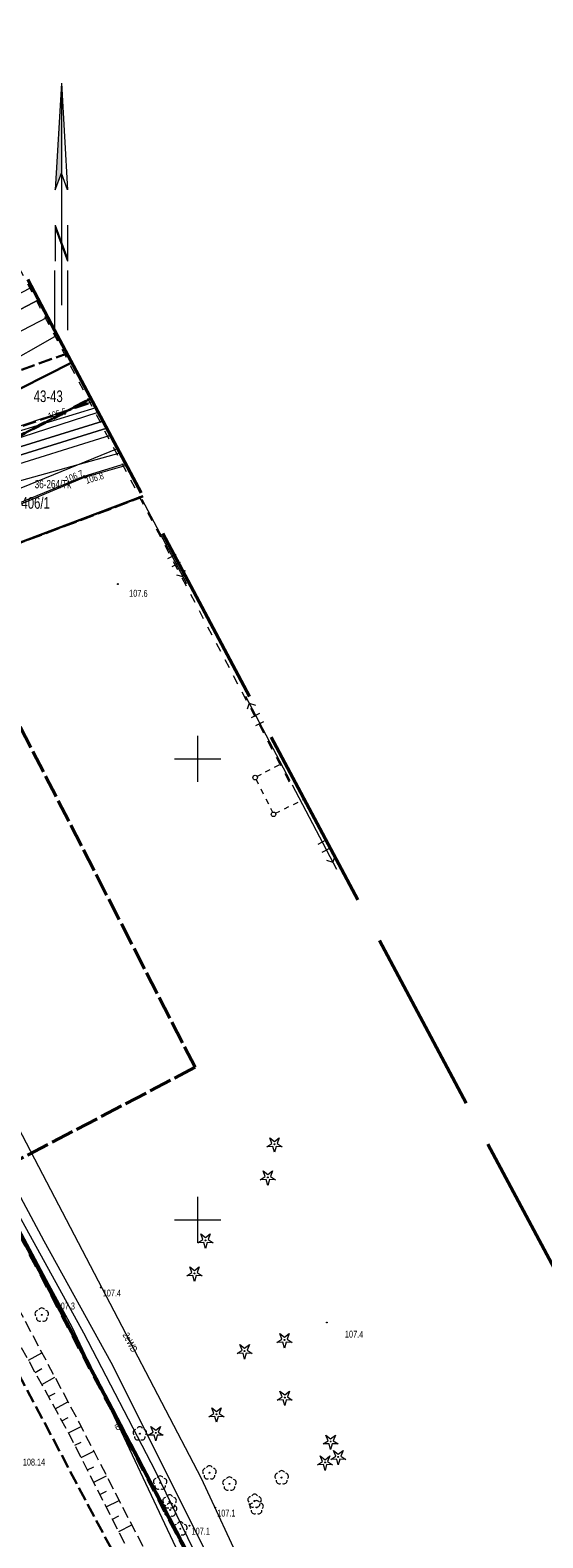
# Model space of a CAD drawing. Header units: metres. Extents: x 7529521 to 7531797, y 5723878 to 5728074.
# Tile 29 of 90: x 7530932 to 7530987, y 5725466 to 5725629. Entities that reach past the tile are written whole.
import ezdxf
from ezdxf.enums import TextEntityAlignment as Align

# ---------------------------------------------------------------- set-up
doc = ezdxf.new("R2010")
doc.units = ezdxf.units.M
for name, pattern in [('11', [3, 2.5, -0.5]), ('2_BUIB12_02', [0]), ('2_KTJZ01', [2, 1.5, -0.5]), ('2_KTPL01', [2, 1.5, -0.5]), ('4_1', [0]), ('4_SUPE02', [2, 1, -1]), ('4_SUPE_01', [0]), ('4_SUPI_01', [0]), ('4_SUPT_01', [0]), ('4_SUPW_01', [0]), ('4_SUSM03_02', [0]), ('GAO', [2.5, 1.5, -1]), ('GDE', [0]), ('GUZ', [1, 0.5, -0.5]), ('L_0_05', [1.75, 1.25, -0.5]), ('L_0_06', [2, 1.5, -0.5]), ('L_0_09', [2.5, 2, -0.5])]:
    doc.linetypes.add(name, pattern=pattern)
doc.layers.get('0').update_dxf_attribs({"color": 252})
for name, color, linetype, lineweight in [('BUIB_L_10', 252, '2_BUIB12_02', 25), ('Dzialki', 80, 'GDE', 30), ('jezdnia', 252, 'L_0_06', 18), ('k', 252, 'Continuous', 18), ('KTJZ_L_0', 251, '2_KTJZ01', 30), ('KTPL_L_0', 252, '2_KTPL01', 18), ('MPZP', 130, '11', 40), ('Numery_dzialek', 80, 'Continuous', 30), ('Numery_uzytkow', 252, 'Continuous', 9), ('RTPW_T_0', 252, 'Continuous', 15), ('skarpa nieumocniona', 252, 'L_0_05', 18), ('SUPE_E_T_1', 240, 'Continuous', 15), ('SUPE_L_0', 240, '4_SUPE_01', 18), ('SUPE_L_1', 240, '4_SUPE_01', 18), ('SUPI_L_0', 252, '4_SUPI_01', 18), ('SUPT_E_T_0', 30, 'Continuous', 15), ('SUPT_L_0', 30, '4_SUPT_01', 18), ('SUPW_L_1', 150, '4_SUPW_01', 18), ('SUSM_L_5', 252, 'Continuous', 18), ('SUTE_T_0', 240, 'Continuous', 18), ('Uzytki', 252, 'GUZ', 18), ('wysokosci_naturalne', 7, 'Continuous', 18), ('wysokosci_sztuczne', 7, 'Continuous', 18)]:
    doc.layers.add(name, color=color, linetype=linetype, lineweight=lineweight)
doc.layers.add('EPGPO_L_0', color=7, linetype='GAO', lineweight=50, true_color=0x940094)
doc.layers.add('zakres', color=7, linetype='L_0_09', lineweight=50, true_color=0xff05ff)
doc.layers.add('Znak północy', color=7, linetype='Continuous')
doc.styles.get("Standard").update_dxf_attribs({"font": 'arial.ttf'})

# ---------------------------------------------------------------- blocks, each defined once
blk = doc.blocks.new('2_RTPW01')
at = {"linetype": 'Continuous'}
blk.add_circle((0, 0), 0.045, dxfattribs=at)
blk = doc.blocks.new('W_POL')
at = {"color": 0, "linetype": 'Continuous', "lineweight": 0}
for p, q in [((0, 13.393), (-0.67, 1.818)), ((0, 13.393), (0, -3.92)), ((0, 13.393), (0.668, 1.818)), ((-0.67, 1.818), (0, 3.636)), ((0.668, 1.818), (0, 3.636)), ((-0.67, -2.007), (-0.67, -5.929)), ((-0.67, -2.007), (0.669, -5.621)), ((-0.67, -2.314), (0.67, -5.929)), ((0.669, -2.007), (0.669, -5.929)), ((0, -3.92), (0, -4.59)), ((0, -4.59), (0, -10.676)), ((-0.755, -6.94), (-0.755, -13.393)), ((0.671, -6.94), (0.671, -13.393))]:
    blk.add_line(p, q, dxfattribs=at)
at = {"color": 0, "linetype": 'Continuous', "lineweight": 0, "extrusion": (0, 0, -1)}
for points in [[(0, 13.393), (0, 3.636), (0.67, 1.818)], [(0, -3.814), (0, -4.122), (0.67, -2.007), (0.67, -2.314)]]:
    blk.add_solid(points, dxfattribs=at)
blk = doc.blocks.new('OBOP02_01')
at = {"linetype": 'Continuous', "lineweight": 18}
blk.add_hatch(color=0, dxfattribs=at).paths.add_polyline_path([(0, -0.1, 1), (0, 0.1, 1)])
at = {"color": 0, "linetype": 'Continuous', "lineweight": 18}
blk.add_circle((0, 0), 0.1, dxfattribs=at)
for centre, radius, start, end in [((-0.77, 0.25), 0.7, 101.6336, 222.6627), ((0, 0.8), 0.7, 29.8459, 150.1541), ((0.77, 0.25), 0.7, 317.3373, 78.3664), ((-0.46, -0.64), 0.71, 174.3693, 292.5572), ((0.46, -0.64), 0.71, 247.4428, 5.6307)]:
    blk.add_arc(centre, radius, start, end, dxfattribs=at)
blk = doc.blocks.new('OBOP01_01')
at = {"linetype": 'Continuous', "lineweight": 18}
blk.add_hatch(color=0, dxfattribs=at).paths.add_polyline_path([(0, -0.1, 1), (0, 0.1, 1)])
at = {"color": 0, "linetype": 'Continuous', "lineweight": 18, "flags": 128}
blk.add_lwpolyline([(0, -1.74), (-0.35, -0.48), (-1.65, -0.54), (-0.57, 0.18), (-1.02, 1.4), (0, 0.6), (1.02, 1.4), (0.57, 0.18), (1.65, -0.54), (0.35, -0.48), (0, -1.74)], dxfattribs=at)
at = {"color": 0, "linetype": 'Continuous', "lineweight": 18}
blk.add_circle((0, 0), 0.1, dxfattribs=at)
blk = doc.blocks.new('RTPW01')
at = {"linetype": 'Continuous', "lineweight": 13}
blk.add_hatch(color=0, dxfattribs=at).paths.add_polyline_path([(0, -0.09, 1), (0, 0.09, 1)])
at = {"color": 0, "linetype": 'Continuous', "lineweight": 13}
blk.add_circle((0, 0), 0.0906, dxfattribs=at)
blk = doc.blocks.new('4_SUPS01_03')
at = {"linetype": 'Continuous'}
blk.add_circle((0, 0), 0.0625, dxfattribs=at)

msp = doc.modelspace()

# ---------------------------------------------------------------- linework, layer by layer
at = {"layer": 'BUIB_L_10', "linetype": '2_BUIB12_02'}
for p, q in [((7530932.81, 5725599.71), (7530933.73, 5725597.87)), ((7530933.73, 5725597.87), (7530933.75, 5725597.88))]:
    msp.add_line(p, q, dxfattribs=at)
at = {"layer": 'Dzialki'}
for p, q in [((7530892.16, 5725570.49), (7530936.35, 5725593)), ((7530938.44, 5725589.07), (7530894.46, 5725566.14)), ((7530926.01, 5725571.69), (7530944.07, 5725578.48)), ((7530897.51, 5725561.74), (7530981.1, 5725402.33))]:
    msp.add_line(p, q, dxfattribs=at)
at = {"layer": 'EPGPO_L_0', "linetype": 'GAO'}
for p, q in [((7530894.46, 5725566.14), (7530938.44, 5725589.07)), ((7531141.5, 5725096.43), (7530897.51, 5725561.74))]:
    msp.add_line(p, q, dxfattribs=at)
at = {"layer": 'jezdnia', "color": 251, "lineweight": 30, "flags": 128}
msp.add_lwpolyline([(7530883.02, 5725573.55), (7530889.55, 5725560.98), (7530893.68, 5725553.2), (7530906.5, 5725528.93), (7530922, 5725499.57), (7530934.25, 5725476.39), (7530943.12, 5725459.66), (7530958.76, 5725430.02), (7530970.59, 5725407.51), (7530981.39, 5725386.98), (7530993.12, 5725364.8), (7531006.18, 5725339.97), (7531018.01, 5725317.55), (7531029.54, 5725295.72), (7531042.9, 5725270.35), (7531055.75, 5725245.83), (7531070.32, 5725218.35), (7531082.24, 5725195.73), (7531093.92, 5725173.38), (7531105.84, 5725150.67), (7531117.04, 5725129.53), (7531128.29, 5725107.99), (7531139.89, 5725086.05), (7531149.27, 5725068.23), (7531153.62, 5725060.18), (7531158.14, 5725051.38), (7531165.6, 5725037.2), (7531175.41, 5725018.6), (7531187.35, 5724995.74), (7531199.26, 5724973.12), (7531211.84, 5724949.3), (7531222.57, 5724928.86), (7531233.84, 5724907.4), (7531246.09, 5724884.1), (7531257.76, 5724861.91), (7531262.24, 5724853.44)], dxfattribs=at)
at = {"layer": 'k', "linetype": 'Continuous', "lineweight": 18, "flags": 128}
for points in [[(7530950, 5725547.5), (7530950, 5725552.5)], [(7530947.5, 5725550), (7530952.5, 5725550)], [(7530950, 5725497.5), (7530950, 5725502.5)], [(7530947.5, 5725500), (7530952.5, 5725500)]]:
    msp.add_lwpolyline(points, dxfattribs=at)
at = {"layer": 'KTJZ_L_0', "linetype": '2_KTJZ01'}
for p, q in [((7530919.59, 5725588.16), (7530935.84, 5725593.96)), ((7530921.58, 5725582.89), (7530938.63, 5725588.71))]:
    msp.add_line(p, q, dxfattribs=at)
at = {"layer": 'KTPL_L_0', "linetype": '2_KTPL01'}
msp.add_line((7530926.1, 5725571.64), (7530944.11, 5725578.41), dxfattribs=at)
at = {"layer": 'MPZP'}
for points in [[(7530949.72, 5725516.55), (7530922.3, 5725570)], [(7530897.69, 5725561.61), (7531042.48, 5725285.35), (7531042.48, 5725285.35)], [(7530949.72, 5725516.55), (7530927.43, 5725504.87)], [(7530927.43, 5725504.87), (7530959, 5725444.64), (7530980.86, 5725455.85)]]:
    msp.add_lwpolyline(points, dxfattribs=at)
at = {"layer": 'skarpa nieumocniona', "color": 252, "lineweight": 18, "flags": 128}
msp.add_lwpolyline([(7531142.9, 5725087.52), (7531149.55, 5725074.88), (7531149.71, 5725073.97), (7531148.16, 5725074.19), (7531141.2, 5725086.69), (7531129.87, 5725108.78), (7531118.46, 5725130.11), (7531107.39, 5725151.39), (7531095.36, 5725174.01), (7531083.61, 5725196.49), (7531071.56, 5725218.8), (7531057.01, 5725246.72), (7531044.19, 5725271.11), (7531030.97, 5725296.42), (7531019.37, 5725318.31), (7531007.54, 5725340.71), (7530994.47, 5725365.47), (7530982.58, 5725387.65), (7530971.81, 5725408.22), (7530959.96, 5725430.76), (7530944.54, 5725460.14), (7530935.92, 5725477.07), (7530923.1, 5725500.31), (7530908, 5725529.49), (7530894.76, 5725553.95), (7530894.48, 5725556.46), (7530909.53, 5725530.24), (7530924.66, 5725501.51), (7530937.16, 5725477.99), (7530945.97, 5725460.9), (7530961.56, 5725431.31), (7530973.28, 5725408.88), (7530984.31, 5725388.08), (7530995.72, 5725366.21), (7531009.02, 5725341.1), (7531020.55, 5725319), (7531032.49, 5725296.85), (7531045.48, 5725272.05), (7531058.53, 5725247.22), (7531073.23, 5725219.7), (7531085.04, 5725197.57), (7531096.74, 5725175), (7531108.78, 5725152.72), (7531120.1, 5725130.93), (7531131.21, 5725109.76)], close=True, dxfattribs=at)
at = {"layer": 'skarpa nieumocniona', "color": 252, "linetype": 'Continuous', "lineweight": 18, "flags": 128}
for points in [[(7530931.67, 5725484.79), (7530933.12, 5725485.59)], [(7530932.39, 5725483.47), (7530933.11, 5725483.87)], [(7530933.12, 5725482.16), (7530934.53, 5725482.94)], [(7530933.84, 5725480.85), (7530934.54, 5725481.23)], [(7530934.56, 5725479.53), (7530935.94, 5725480.29)], [(7530935.29, 5725478.22), (7530935.97, 5725478.59)], [(7530936.01, 5725476.9), (7530937.37, 5725477.6)], [(7530936.69, 5725475.57), (7530937.37, 5725475.91)], [(7530937.37, 5725474.23), (7530938.74, 5725474.93)], [(7530938.05, 5725472.89), (7530938.74, 5725473.24)], [(7530938.73, 5725471.56), (7530940.11, 5725472.26)], [(7530939.41, 5725470.22), (7530940.11, 5725470.57)], [(7530940.09, 5725468.88), (7530941.49, 5725469.59)], [(7530940.77, 5725467.55), (7530941.47, 5725467.9)], [(7530941.45, 5725466.21), (7530942.86, 5725466.93)]]:
    msp.add_lwpolyline(points, dxfattribs=at)
at = {"layer": 'SUPE_L_0', "linetype": '4_SUPE_01'}
for p, q in [((7530943.96, 5725578.17), (7530948.78, 5725569.01)), ((7530946.78, 5725571.74), (7530947.66, 5725572.21)), ((7530947.24, 5725570.86), (7530948.13, 5725571.32)), ((7530948.59, 5725570.44), (7530948.38, 5725569.77)), ((7530947.7, 5725569.97), (7530948.38, 5725569.77)), ((7530955.18, 5725556.81), (7530959.99, 5725547.64)), ((7530955.58, 5725556.04), (7530955.37, 5725555.38)), ((7530955.58, 5725556.04), (7530956.25, 5725555.84)), ((7530955.83, 5725554.49), (7530956.72, 5725554.96)), ((7530956.3, 5725553.61), (7530957.18, 5725554.07)), ((7530960.23, 5725547.2), (7530965.04, 5725538.04)), ((7530963.04, 5725540.77), (7530963.92, 5725541.23)), ((7530963.5, 5725539.88), (7530964.39, 5725540.35)), ((7530963.97, 5725539), (7530964.64, 5725538.8)), ((7530964.85, 5725539.46), (7530964.64, 5725538.8))]:
    msp.add_line(p, q, dxfattribs=at)
at = {"layer": 'SUPE_L_1', "linetype": '4_SUPE02'}
msp.add_line((7530959.94, 5725547.48), (7530853.02, 5725751.17), dxfattribs=at)
at = {"layer": 'SUPE_L_1', "linetype": '4_SUPE_01'}
for p, q in [((7530922.76, 5725589.12), (7530934.78, 5725595.94)), ((7530936.57, 5725588.05), (7530934.78, 5725587.44)), ((7530938.61, 5725588.74), (7530936.57, 5725588.05)), ((7530932.97, 5725586.83), (7530913.27, 5725580.16)), ((7530934.78, 5725587.44), (7530932.97, 5725586.83)), ((7530924.4, 5725576.74), (7530941.31, 5725583.68)), ((7530937.69, 5725580.66), (7530942.18, 5725582.04)), ((7530937.75, 5725580.54), (7530942.27, 5725581.87)), ((7530926.08, 5725575.87), (7530937.69, 5725580.66)), ((7530926.13, 5725575.69), (7530937.75, 5725580.54)), ((7530922.81, 5725524.67), (7530933.17, 5725504.97)), ((7530933.37, 5725497.68), (7530922.36, 5725518.25)), ((7530937.67, 5725487.71), (7530922.89, 5725514.54)), ((7530933.17, 5725504.97), (7530950.37, 5725472.01)), ((7530940.61, 5725484.53), (7530933.37, 5725497.68)), ((7530945.43, 5725472.76), (7530937.67, 5725487.71)), ((7530953.82, 5725458.16), (7530940.61, 5725484.53)), ((7530953.37, 5725456.36), (7530945.43, 5725472.76)), ((7530950.37, 5725472.01), (7530961.27, 5725448.55))]:
    msp.add_line(p, q, dxfattribs=at)
at = {"layer": 'SUPI_L_0', "linetype": '4_SUPI_01'}
for p, q in [((7530904.99, 5725585.22), (7530932.75, 5725599.77)), ((7530905.79, 5725583.28), (7530933.73, 5725597.92)), ((7530922.18, 5725582.08), (7530939.21, 5725587.62)), ((7530939.74, 5725586.63), (7530922.44, 5725581.25)), ((7530922.78, 5725580.45), (7530940.15, 5725585.86)), ((7530923.12, 5725579.66), (7530940.55, 5725585.1))]:
    msp.add_line(p, q, dxfattribs=at)
at = {"layer": 'SUPI_L_0', "linetype": '4_1'}
for p, q in [((7530932.75, 5725599.77), (7530904.99, 5725585.22)), ((7530922.18, 5725582.08), (7530939.21, 5725587.62)), ((7530922.44, 5725581.25), (7530939.74, 5725586.63)), ((7530940.15, 5725585.86), (7530922.78, 5725580.45)), ((7530923.12, 5725579.66), (7530940.55, 5725585.1))]:
    msp.add_line(p, q, dxfattribs=at)
at = {"layer": 'SUPT_L_0', "linetype": '4_SUPT_01'}
for p, q in [((7530938.96, 5725588.09), (7530926.43, 5725584.25)), ((7530941.58, 5725583.16), (7530921.14, 5725577.46)), ((7530926.53, 5725506.75), (7530933.87, 5725492.98)), ((7530933.87, 5725492.98), (7530936.36, 5725488.41)), ((7530936.36, 5725488.41), (7530941.21, 5725478.1)), ((7530941.21, 5725478.1), (7530941.7, 5725477.06)), ((7530941.7, 5725477.06), (7530947.88, 5725463.93))]:
    msp.add_line(p, q, dxfattribs=at)
at = {"layer": 'SUPW_L_1', "linetype": '4_SUPW_01'}
msp.add_line((7530908.43, 5725589), (7530932.02, 5725601.16), dxfattribs=at)
at = {"layer": 'SUPW_L_1', "linetype": '4_1'}
msp.add_line((7530908.43, 5725589), (7530932.02, 5725601.16), dxfattribs=at)
at = {"layer": 'SUSM_L_5', "color": 240, "linetype": '4_SUSM03_02'}
for p, q in [((7530957.82, 5725548.81), (7530957.33, 5725548.55)), ((7530958.78, 5725549.32), (7530958.3, 5725549.06)), ((7530959.41, 5725549.66), (7530959.26, 5725549.57)), ((7530956.34, 5725547.75), (7530956.57, 5725547.3)), ((7530956.89, 5725548.32), (7530956.45, 5725548.09)), ((7530956.84, 5725546.75), (7530957.11, 5725546.2)), ((7530957.39, 5725545.66), (7530957.66, 5725545.11)), ((7530961.37, 5725545.57), (7530961.54, 5725545.66)), ((7530957.88, 5725544.66), (7530958.11, 5725544.21)), ((7530958.44, 5725544.1), (7530958.89, 5725544.33)), ((7530959.39, 5725544.58), (7530959.88, 5725544.82)), ((7530960.38, 5725545.07), (7530960.88, 5725545.32))]:
    msp.add_line(p, q, dxfattribs=at)
at = {"layer": 'SUSM_L_5', "linetype": '4_SUSM03_02'}
for centre in [(7530956.23, 5725547.97), (7530956.23, 5725547.97), (7530958.22, 5725543.99), (7530958.22, 5725543.99)]:
    msp.add_circle(centre, 0.25, dxfattribs=at)
at = {"layer": 'Uzytki'}
for p, q in [((7530936.35, 5725593), (7530892.16, 5725570.49)), ((7530894.46, 5725566.14), (7530938.44, 5725589.07)), ((7530944.07, 5725578.48), (7530928.96, 5725572.8)), ((7531141.5, 5725096.43), (7530897.51, 5725561.74))]:
    msp.add_line(p, q, dxfattribs=at)
at = {"layer": 'wysokosci_naturalne', "color": 252}
for p in [(7530939.49, 5725492.67), (7530934.5, 5725491.26), (7530951.89, 5725468.81), (7530949.12, 5725466.84)]:
    msp.add_point(p, dxfattribs=at)
at = {"layer": 'zakres', "color": 210, "lineweight": 50, "ltscale": 10}
msp.add_lwpolyline([(7530686.14, 5726066.08), (7530934.48, 5725596.51), (7531070.08, 5725341.7), (7531212.9, 5725068.88), (7531409.6, 5724696.64), (7531547.78, 5724433.68)], dxfattribs=at)

# ---------------------------------------------------------------- block references
at = {"color": 74, "linetype": 'Continuous', "xscale": 0.5, "yscale": 0.5, "zscale": 0.5}
for name, p in [('OBOP01_01', (7530958.33, 5725508.21)), ('OBOP01_01', (7530957.6, 5725504.61)), ('OBOP01_01', (7530950.84, 5725497.78)), ('OBOP01_01', (7530949.66, 5725494.2)), ('OBOP02_01', (7530933.1, 5725489.71)), ('OBOP01_01', (7530959.42, 5725486.98)), ('OBOP01_01', (7530955.09, 5725485.78)), ('OBOP01_01', (7530959.43, 5725480.73)), ('OBOP01_01', (7530952.04, 5725478.93)), ('OBOP02_01', (7530943.73, 5725476.81)), ('OBOP01_01', (7530945.45, 5725476.91)), ('OBOP01_01', (7530964.41, 5725475.97)), ('OBOP01_01', (7530963.8, 5725473.7)), ('OBOP01_01', (7530965.24, 5725474.3)), ('OBOP02_01', (7530945.93, 5725471.49)), ('OBOP02_01', (7530951.27, 5725472.59)), ('OBOP02_01', (7530953.44, 5725471.38)), ('OBOP02_01', (7530959.1, 5725472.06)), ('OBOP02_01', (7530956.17, 5725469.52)), ('OBOP02_01', (7530946.96, 5725469.44)), ('OBOP02_01', (7530947.01, 5725468.55)), ('OBOP02_01', (7530956.38, 5725468.81)), ('OBOP02_01', (7530948.12, 5725466.51))]:
    msp.add_blockref(name, p, dxfattribs=at)
at = {"layer": 'RTPW_T_0'}
for p in [(7530941.34, 5725568.96), (7530963.99, 5725488.88)]:
    msp.add_blockref('2_RTPW01', p, dxfattribs=at)
at = {"layer": 'SUTE_T_0'}
for p, rotation in [((7530934.78, 5725587.44), 18.71000913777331), ((7530937.69, 5725580.66), 22.35000819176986), ((7530937.75, 5725580.54), 16.54997547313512)]:
    msp.add_blockref('4_SUPS01_03', p, dxfattribs=dict(at, rotation=rotation))
at = {"layer": 'wysokosci_naturalne', "color": 252, "linetype": 'Continuous', "xscale": 0.5, "yscale": 0.5, "zscale": 0.5}
for p in [(7530939.49, 5725492.67), (7530934.5, 5725491.26), (7530951.89, 5725468.81), (7530949.12, 5725466.84)]:
    msp.add_blockref('RTPW01', p, dxfattribs=at)
at = {"layer": 'Znak północy', "color": 252, "linetype": 'Continuous', "lineweight": 25}
msp.add_blockref('W_POL', (7530935.23, 5725609.9), dxfattribs=at)

# ---------------------------------------------------------------- texts
at = {"layer": 'Numery_dzialek', "width": 0.7}
for s, p in [('43-43', (7530932.23, 5725589.96)), ('36-406/1', (7530929.12, 5725578.39))]:
    msp.add_text(s, height=1.26, dxfattribs=at).set_placement(p, align=Align.TOP_LEFT)
at = {"layer": 'Numery_uzytkow', "width": 0.7}
msp.add_text('36-264/Tk', height=0.9, dxfattribs=at).set_placement((7530932.34, 5725579.35))
at = {"layer": 'RTPW_T_0', "width": 0.7}
for s, p in [('107.6', (7530942.56, 5725567.6)), ('107.4', (7530965.94, 5725487.25))]:
    msp.add_text(s, height=0.75, rotation=358.97, dxfattribs=at).set_placement(p)
at = {"layer": 'SUPE_E_T_1', "width": 0.7}
msp.add_text('2eWD', height=0.75, rotation=297.56, dxfattribs=at).set_placement((7530942.69, 5725486.73), align=Align.MIDDLE)
at = {"layer": 'SUPT_E_T_0', "width": 0.7}
msp.add_text('tD', height=0.75, rotation=295.23, dxfattribs=at).set_placement((7530941.46, 5725477.58), align=Align.MIDDLE)
at = {"layer": 'SUTE_T_0', "width": 0.7}
msp.add_text('106.6', height=0.75, rotation=18.71, dxfattribs=at).set_placement((7530934.78, 5725587.44), align=Align.MIDDLE)
msp.add_text('106.7', height=0.75, rotation=22.35, dxfattribs=at).set_placement((7530937.69, 5725580.66), align=Align.RIGHT)
msp.add_text('106.8', height=0.75, rotation=16.55, dxfattribs=at).set_placement((7530937.75, 5725580.54), align=Align.TOP_LEFT)
at = {"layer": 'wysokosci_naturalne', "color": 252, "lineweight": 15, "width": 0.66}
for s, p in [('107.4', (7530939.71, 5725491.7)), ('107.3', (7530934.72, 5725490.29)), ('107.1', (7530952.11, 5725467.83)), ('107.1', (7530949.34, 5725465.87))]:
    msp.add_text(s, height=0.75, dxfattribs=at).set_placement(p)
at = {"layer": 'wysokosci_sztuczne', "color": 252, "lineweight": 15, "width": 0.66}
msp.add_text('108.14', height=0.75, dxfattribs=at).set_placement((7530931.05, 5725473.36))

doc.saveas('drawing.dxf')
